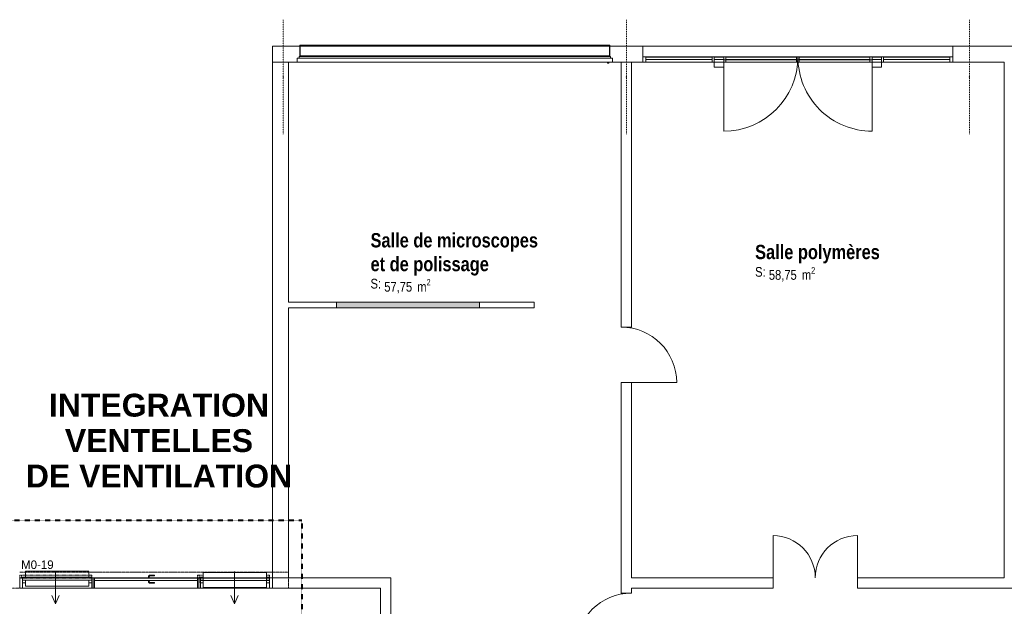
# Model space of a CAD drawing. Header units: millimetres. Extents: x -4899 to 185390, y -66936 to 47814.
# Tile 22 of 37: x 36380 to 53600, y -9799 to 462. Entities that reach past the tile are written whole.
import ezdxf

# ---------------------------------------------------------------- set-up
doc = ezdxf.new("R2010")
doc.units = ezdxf.units.MM
doc.header["$MEASUREMENT"] = 0
doc.set_wipeout_variables(frame=1)
for name, pattern in [('Points tirets', [6.702778, 3.527778, -1.763889, 0, -1.411111]), ('Tirets', [4.586109, 2.822222, -1.763887]), ('Tirets A', [2.2, 1.1, -1.1]), ('Traits', [5.644444, 2.822222, -2.822222]), ('Wipeout_Contour', [1000, 0, -1000])]:
    doc.linetypes.add(name, pattern=pattern)
for name, color, linetype in [('0._Rdch_1_0', 7, 'Continuous'), ('0._Rdch_1_00-00 nomenclature fenetres amphi 300', 7, 'Continuous'), ('0._Rdch_1_02-01 File _ Axe.Construction', 7, 'Continuous'), ('0._Rdch_1_02-05 Poteau.Construction', 7, 'Continuous'), ('0._Rdch_1_02-06 Poutre.Construction', 7, 'Continuous'), ('0._Rdch_1_06-03 Texte 1000ème 500ème.Texte', 7, 'Continuous'), ('0._Rdch_1_08-01 2D Dessin général.2D', 7, 'Continuous'), ('0._Rdch_1_08-01 contour hachures', 7, 'Continuous'), ('0._Rdch_1_A-AREA-____-OTLN.Modèle IFC', 7, 'Continuous'), ('0._Rdch_1_A-DOOR-____-OTLN.Modèle IFC', 7, 'Continuous'), ('0._Rdch_1_A-GLAZ-____-OTLN.Modèle IFC', 7, 'Continuous'), ('0._Rdch_1_A-GLAZ-CURT-OTLN.Modèle IFC', 7, 'Continuous'), ('0._Rdch_1_A-GLAZ-CWMG-OTLN.Modèle IFC', 7, 'Continuous'), ('0._Rdch_1_A-WALL-____-OTLN.Modèle IFC', 7, 'Continuous'), ('0._Rdch_1_Fenêtres ARCHICAD', 7, 'Continuous'), ('0._Rdch_1_Portes ARCHICAD', 7, 'Continuous'), ('0._Rdch_1_S-COLS-____-OTLN.Modèle IFC', 7, 'Continuous')]:
    doc.layers.add(name, color=color, linetype=linetype)
doc.styles.add('STYLE_GENERE_1', font='ARIALNB.TTF')
doc.styles.add('STYLE_GENERE_2', font='txt')
doc.styles.add('STYLE_GENERE_3', font='arialbd.ttf')
doc.styles.add('STYLE_GENERE_4', font='ARIALN.TTF')

msp = doc.modelspace()

# ---------------------------------------------------------------- wipeouts: each hides what was drawn before it
at = {"color": 254, "linetype": 'Wipeout_Contour', "lineweight": 0, "ltscale": 414708.178128}
msp.add_wipeout([(101003, 15164), (-4899, 15164), (-4899, -66936), (101000, -66936), (101003, -39236)], dxfattribs=at).dxf.layer = '0._Rdch_1_0'

# ---------------------------------------------------------------- next in the draw order: linework, layer by layer
at = {"layer": '0._Rdch_1_02-01 File _ Axe.Construction', "color": 7, "linetype": 'Points tirets', "lineweight": 5}
msp.add_line((52990, -1538), (52990, -538), dxfattribs=at)
msp.add_point((52990, -538), dxfattribs=at)
msp.add_point((52990, -538), dxfattribs=at)
at = {"layer": '0._Rdch_1_02-06 Poutre.Construction', "color": 7, "linetype": 'Tirets A', "lineweight": 9}
msp.add_line((37590, -9184), (36481, -9184), dxfattribs=at)
msp.add_line((37590, -9184), (36481, -9184), dxfattribs=at)
msp.add_line((37590, -9184), (36481, -9184), dxfattribs=at)
msp.add_line((37590, -9184), (36481, -9184), dxfattribs=at)
at = {"layer": '0._Rdch_1_08-01 2D Dessin général.2D', "color": 7, "linetype": 'Continuous', "lineweight": 9}
for p, q in [((48692, -190), (48692, -1488)), ((51288, -190), (51289, -1488))]:
    msp.add_line(p, q, dxfattribs=at)
at = {"layer": '0._Rdch_1_08-01 2D Dessin général.2D', "color": 7, "linetype": 'Continuous', "lineweight": 18}
for p, q in [((37009, -9757), (36945, -9609)), ((37009, -9757), (37072, -9609)), ((40139, -9757), (40075, -9609)), ((40139, -9757), (40202, -9609))]:
    msp.add_line(p, q, dxfattribs=at)
at = {"layer": '0._Rdch_1_08-01 2D Dessin général.2D', "color": 7, "linetype": 'Continuous', "lineweight": 9}
for centre, start, end in [((48692, -190), 270, 0), ((51288, -190), 180.022, 270.022)]:
    msp.add_arc(centre, 1298, start, end, dxfattribs=at)
at = {"layer": '0._Rdch_1_A-DOOR-____-OTLN.Modèle IFC', "color": 7, "linetype": 'Continuous', "lineweight": 18}
for p, q in [((48692, -190), (51288, -190)), ((48692, -240), (48692, -190)), ((48692, -240), (51288, -240)), ((51288, -240), (51288, -190)), ((38634, -9272), (38652, -9254)), ((38634, -9300), (38634, -9272)), ((38657, -9266), (38646, -9277)), ((38646, -9277), (38646, -9300)), ((38652, -9254), (38692, -9254)), ((38699, -9266), (38657, -9266)), ((38692, -9254), (38740, -9254)), ((38740, -9266), (38699, -9266)), ((38740, -9254), (38740, -9258)), ((38740, -9258), (38740, -9262)), ((38740, -9262), (38740, -9266)), ((38634, -9377), (38634, -9350)), ((38653, -9396), (38634, -9377)), ((38646, -9372), (38646, -9350)), ((38657, -9384), (38646, -9372)), ((38692, -9396), (38653, -9396)), ((38699, -9384), (38657, -9384)), ((38740, -9396), (38692, -9396)), ((38740, -9384), (38699, -9384)), ((38740, -9384), (38740, -9388)), ((38740, -9388), (38740, -9392)), ((38740, -9392), (38740, -9396))]:
    msp.add_line(p, q, dxfattribs=at)
at = {"layer": '0._Rdch_1_A-GLAZ-CURT-OTLN.Modèle IFC', "color": 7, "linetype": 'Continuous', "lineweight": 18}
for p, q in [((48490, -235), (48490, -195)), ((48490, -235), (48490, -195)), ((48528, -195), (48692, -195)), ((48528, -235), (48528, -195)), ((48528, -235), (48692, -235)), ((48692, -235), (48692, -195)), ((48730, -195), (49965, -195)), ((48730, -235), (48730, -195)), ((48730, -235), (49965, -235)), ((49965, -235), (49965, -195)), ((50015, -195), (51250, -195)), ((50015, -235), (50015, -195)), ((50015, -235), (51250, -235)), ((51250, -235), (51250, -195)), ((51288, -195), (51452, -195)), ((51288, -235), (51288, -195)), ((51288, -235), (51452, -235)), ((51452, -235), (51452, -195)), ((51490, -195), (51490, -235)), ((51490, -235), (51490, -195))]:
    msp.add_line(p, q, dxfattribs=at)
at = {"layer": '0._Rdch_1_A-GLAZ-CWMG-OTLN.Modèle IFC', "color": 7, "linetype": 'Continuous', "lineweight": 18}
for p, q in [((48490, -280), (48490, -190)), ((48490, -190), (48528, -190)), ((48490, -280), (48490, -190)), ((48490, -190), (48528, -190)), ((48490, -280), (48490, -190)), ((48490, -190), (48528, -190)), ((48490, -190), (48490, -280)), ((48528, -280), (48490, -280)), ((48528, -280), (48490, -280)), ((48528, -280), (48490, -280)), ((48528, -190), (48528, -280)), ((48528, -280), (48528, -190)), ((48528, -190), (48528, -280)), ((48528, -190), (48528, -280)), ((48692, -280), (48692, -190)), ((48692, -190), (48730, -190)), ((48730, -280), (48692, -280)), ((48730, -190), (48730, -280)), ((48730, -190), (49990, -190)), ((48730, -190), (48730, -280)), ((48730, -280), (49990, -280)), ((49965, -280), (49965, -190)), ((49965, -190), (50015, -190)), ((50015, -280), (49965, -280)), ((49990, -190), (49990, -280)), ((49990, -190), (49990, -280)), ((49990, -190), (51250, -190)), ((49990, -280), (51250, -280)), ((50015, -190), (50015, -280)), ((51250, -280), (51250, -190)), ((51250, -190), (51288, -190)), ((51250, -190), (51250, -280)), ((51288, -280), (51250, -280)), ((51288, -190), (51288, -280)), ((51452, -280), (51452, -190)), ((51452, -190), (51490, -190)), ((51452, -280), (51452, -190)), ((51452, -280), (51452, -190)), ((51452, -190), (51490, -190)), ((51452, -280), (51452, -190)), ((51452, -190), (51490, -190)), ((51490, -280), (51452, -280)), ((51490, -280), (51452, -280)), ((51490, -280), (51452, -280)), ((51490, -190), (51490, -280)), ((51490, -190), (51490, -280)), ((51490, -190), (51490, -280)), ((51490, -190), (51490, -280))]:
    msp.add_line(p, q, dxfattribs=at)
at = {"layer": '0._Rdch_1_S-COLS-____-OTLN.Modèle IFC', "color": 7, "linetype": 'Continuous', "lineweight": 13, "flags": 128}
for points in [[(48528, -190), (48528, -370), (48692, -370), (48692, -190)], [(51288, -190), (51288, -370), (51451, -370), (51451, -190)]]:
    msp.add_lwpolyline(points, close=True, dxfattribs=at)

# ---------------------------------------------------------------- next in the draw order: texts
at = {"layer": '0._Rdch_1_A-AREA-____-OTLN.Modèle IFC', "color": 7, "linetype": 'Continuous', "lineweight": 9, "attachment_point": 1}
for s, insert, char_height, style in [('\\A1;\\pt0;Salle de microscopes', (42516, -3271), 250, 'STYLE_GENERE_1'), ('\\A1;\\pt0;Salle polymères', (49242, -3476), 250, 'STYLE_GENERE_1'), ('\\A1;\\pt0;et de polissage', (42516, -3687), 250, 'STYLE_GENERE_1'), ('\\A1;\\pt0;S: ', (49242, -3864), 170, 'STYLE_GENERE_4'), ('\\A1;\\pt0,100;58,75{\\H0.66x;\\S^  ;} m{\\H0.66x;\\S2^  ;}', (49482, -3867), 170, 'STYLE_GENERE_4'), ('\\A1;\\pt0;S: ', (42516, -4070), 170, 'STYLE_GENERE_4'), ('\\A1;\\pt0,100;57,75{\\H0.66x;\\S^  ;} m{\\H0.66x;\\S2^  ;}', (42756, -4075), 170, 'STYLE_GENERE_4')]:
    msp.add_mtext(s, dxfattribs=dict(at, insert=insert, char_height=char_height, style=style))

# ---------------------------------------------------------------- next in the draw order: wipeouts: each hides what was drawn before it
at = {"color": 254, "linetype": 'Wipeout_Contour', "lineweight": 0, "ltscale": 150533.71441}
msp.add_wipeout([(36431, -9289), (36431, -9389), (36481, -9389), (36481, -9289)], dxfattribs=at).dxf.layer = '0._Rdch_1_02-05 Poteau.Construction'
at = {"color": 254, "linetype": 'Wipeout_Contour', "lineweight": 0, "ltscale": 155028.457823}
msp.add_wipeout([(37590, -9289), (37590, -9389), (37640, -9389), (37640, -9289)], dxfattribs=at).dxf.layer = '0._Rdch_1_02-05 Poteau.Construction'
at = {"color": 254, "linetype": 'Wipeout_Contour', "lineweight": 0, "ltscale": 162603.645644}
msp.add_wipeout([(39539, -9289), (39539, -9389), (39589, -9389), (39589, -9289)], dxfattribs=at).dxf.layer = '0._Rdch_1_02-05 Poteau.Construction'
at = {"color": 254, "linetype": 'Wipeout_Contour', "lineweight": 0, "ltscale": 122682.41503}
msp.add_wipeout([(41080, -280), (40800, 0), (40800, -280)], dxfattribs=at).dxf.layer = '0._Rdch_1_A-WALL-____-OTLN.Modèle IFC'
at = {"color": 254, "linetype": 'Wipeout_Contour', "lineweight": 0, "ltscale": 180511.971908}
msp.add_wipeout([(44420, -4480), (44420, -4580), (45380, -4580), (45380, -4480)], dxfattribs=at).dxf.layer = '0._Rdch_1_A-WALL-____-OTLN.Modèle IFC'
at = {"color": 254, "linetype": 'Wipeout_Contour', "lineweight": 0, "ltscale": 190622.294654}
msp.add_wipeout([(47080, -9567), (47080, -5885), (46900, -5885), (46900, -9567)], dxfattribs=at).dxf.layer = '0._Rdch_1_A-WALL-____-OTLN.Modèle IFC'
at = {"color": 254, "linetype": 'Wipeout_Contour', "lineweight": 0, "ltscale": 131502.35981}
msp.add_wipeout([(42690, -9480), (42870, -9480), (42870, -9300)], dxfattribs=at).dxf.layer = '0._Rdch_1_A-WALL-____-OTLN.Modèle IFC'
at = {"color": 254, "linetype": 'Wipeout_Contour', "lineweight": 0, "ltscale": 220494.499886}
msp.add_wipeout([(57600, -9300), (51030, -9300), (51030, -9480), (57600, -9480)], dxfattribs=at).dxf.layer = '0._Rdch_1_A-WALL-____-OTLN.Modèle IFC'

# ---------------------------------------------------------------- next in the draw order: linework, layer by layer
at = {"layer": '0._Rdch_1_02-05 Poteau.Construction', "color": 7, "linetype": 'Continuous', "lineweight": 9, "flags": 128}
for points in [[(36431, -9289), (36431, -9389), (36481, -9389), (36481, -9289)], [(37590, -9289), (37590, -9389), (37640, -9389), (37640, -9289)], [(39539, -9289), (39539, -9389), (39589, -9389), (39589, -9289)]]:
    msp.add_lwpolyline(points, close=True, dxfattribs=at)
at = {"layer": '0._Rdch_1_02-05 Poteau.Construction', "color": 7, "linetype": 'Continuous', "lineweight": 13, "flags": 128}
for points in [[(36431, -9289), (36431, -9389), (36481, -9389), (36481, -9289)], [(37590, -9289), (37590, -9389), (37640, -9389), (37640, -9289)], [(39539, -9289), (39539, -9389), (39589, -9389), (39589, -9289)]]:
    msp.add_lwpolyline(points, close=True, dxfattribs=at)
at = {"layer": '0._Rdch_1_02-06 Poutre.Construction', "color": 7, "linetype": 'Tirets A', "lineweight": 9}
for p, q in [((36481, -9184), (36481, -9444)), ((36481, -9184), (36481, -9444)), ((36481, -9184), (36481, -9444)), ((36481, -9184), (36481, -9444)), ((37590, -9184), (37590, -9444)), ((37590, -9184), (37590, -9444)), ((37590, -9184), (37590, -9444)), ((37590, -9184), (37590, -9444)), ((37590, -9444), (36481, -9444)), ((37590, -9444), (36481, -9444)), ((37590, -9444), (36481, -9444)), ((37590, -9444), (36481, -9444))]:
    msp.add_line(p, q, dxfattribs=at)
at = {"layer": '0._Rdch_1_A-WALL-____-OTLN.Modèle IFC', "color": 7, "linetype": 'Continuous', "lineweight": 20}
for p, q in [((44420, -4580), (44420, -4480)), ((47080, -5885), (46900, -5885)), ((51030, -9480), (51030, -9300)), ((47080, -9567), (46900, -9567))]:
    msp.add_line(p, q, dxfattribs=at)
at = {"layer": '0._Rdch_1_A-WALL-____-OTLN.Modèle IFC', "color": 7, "linetype": 'Continuous', "lineweight": 20, "flags": 128}
for points in [[(45380, -4480), (44420, -4480)], [(44420, -4580), (45380, -4580)], [(45380, -4580), (45380, -4480)], [(46900, -5885), (46900, -9567)], [(47080, -9300), (47080, -5885)], [(53600, -9300), (51030, -9300)], [(47080, -9567), (47080, -9480)], [(51030, -9480), (57700, -9480)]]:
    msp.add_lwpolyline(points, dxfattribs=at)
at = {"layer": '0._Rdch_1_Fenêtres ARCHICAD', "color": 255, "linetype": 'Continuous', "lineweight": 0}
msp.add_line((44420, -4580), (44420, -4480), dxfattribs=at)
at = {"layer": '0._Rdch_1_Portes ARCHICAD', "color": 7, "linetype": 'Continuous', "lineweight": 5}
for p, q in [((46900, -5885), (47870, -5885)), ((51030, -9300), (51030, -8563))]:
    msp.add_line(p, q, dxfattribs=at)
for centre, radius in [((51030, -9300), 738), ((47080, -10537), 970)]:
    msp.add_arc(centre, radius, 90, 180, dxfattribs=at)

# ---------------------------------------------------------------- next in the draw order: wipeouts: each hides what was drawn before it
at = {"color": 254, "linetype": 'Wipeout_Contour', "lineweight": 0, "ltscale": 122960.450838}
msp.add_wipeout([(40800, 0), (41080, -280), (41080, 0)], dxfattribs=at).dxf.layer = '0._Rdch_1_A-WALL-____-OTLN.Modèle IFC'

# ---------------------------------------------------------------- next in the draw order: linework, layer by layer
at = {"layer": '0._Rdch_1_A-WALL-____-OTLN.Modèle IFC', "color": 7, "linetype": 'Continuous', "lineweight": 20, "flags": 128}
msp.add_lwpolyline([(40800, 0), (40800, -280)], dxfattribs=at)

# ---------------------------------------------------------------- next in the draw order: wipeouts: each hides what was drawn before it
at = {"color": 254, "linetype": 'Wipeout_Contour', "lineweight": 0, "ltscale": 176721.783799}
msp.add_wipeout([(41080, -280), (47280, -280), (47280, 0), (41080, 0)], dxfattribs=at).dxf.layer = '0._Rdch_1_A-WALL-____-OTLN.Modèle IFC'
at = {"color": 254, "linetype": 'Wipeout_Contour', "lineweight": 0, "ltscale": 216360.488502}
msp.add_wipeout([(53780, -9300), (53780, -280), (53600, -280), (53600, -9300)], dxfattribs=at).dxf.layer = '0._Rdch_1_A-WALL-____-OTLN.Modèle IFC'
at = {"color": 254, "linetype": 'Wipeout_Contour', "lineweight": 0, "ltscale": 196888.46513}
msp.add_wipeout([(47080, -9480), (49555, -9480), (49555, -9300), (47080, -9300)], dxfattribs=at).dxf.layer = '0._Rdch_1_A-WALL-____-OTLN.Modèle IFC'

# ---------------------------------------------------------------- next in the draw order: linework, layer by layer
at = {"layer": '0._Rdch_1_A-GLAZ-____-OTLN.Modèle IFC', "color": 7, "linetype": 'Continuous', "lineweight": 18}
for p, q in [((41280, 14), (41280, 15)), ((41285, 15), (41280, 15)), ((41280, 11), (41280, 14)), ((41285, 14), (41280, 14)), ((41280, -170), (41280, 11)), ((41285, 15), (41285, 14)), ((46695, 15), (41285, 15)), ((41285, 14), (41285, 11)), ((41285, 11), (41285, -170)), ((46695, 14), (46695, 15)), ((46700, 15), (46695, 15)), ((46695, 11), (46695, 14)), ((46700, 14), (46695, 14)), ((46695, -170), (46695, 11)), ((46700, 15), (46700, 14)), ((46700, 14), (46700, 11)), ((46700, 11), (46700, -170)), ((41280, -180), (41280, -170)), ((46700, -170), (41280, -170)), ((46700, -170), (46700, -180)), ((41230, -280), (41230, -210)), ((41230, -210), (46750, -210)), ((46750, -280), (41230, -280)), ((41270, -210), (41270, -180)), ((41270, -180), (46710, -180)), ((46660, -280), (46660, -298)), ((46660, -298), (46662, -300)), ((46662, -300), (46679, -300)), ((46670, -295), (46670, -280)), ((46679, -295), (46670, -295)), ((46679, -295), (46683, -295)), ((46683, -300), (46679, -300)), ((46683, -295), (46685, -295)), ((46683, -300), (46683, -295)), ((46685, -300), (46683, -300)), ((46685, -295), (46685, -300)), ((46710, -180), (46710, -210)), ((46750, -210), (46750, -280))]:
    msp.add_line(p, q, dxfattribs=at)
at = {"layer": '0._Rdch_1_A-GLAZ-CURT-OTLN.Modèle IFC', "color": 7, "linetype": 'Continuous', "lineweight": 18}
for p, q in [((48490, -195), (47330, -195)), ((47330, -195), (47330, -235)), ((47330, -195), (48490, -195)), ((47330, -235), (47330, -195)), ((47330, -235), (48490, -235)), ((47330, -235), (48490, -235))]:
    msp.add_line(p, q, dxfattribs=at)
at = {"layer": '0._Rdch_1_A-GLAZ-CWMG-OTLN.Modèle IFC', "color": 7, "linetype": 'Continuous', "lineweight": 18}
for p, q in [((47280, -280), (47280, -190)), ((48528, -190), (47280, -190)), ((47330, -190), (47280, -190)), ((47280, -190), (47280, -280)), ((47330, -190), (47280, -190)), ((47280, -190), (47280, -280)), ((47330, -190), (47280, -190)), ((47280, -190), (47280, -280)), ((48528, -280), (47280, -280)), ((47280, -280), (47330, -280)), ((47280, -280), (47330, -280)), ((47280, -280), (47330, -280)), ((47330, -280), (47330, -190)), ((47330, -280), (47330, -190)), ((47330, -280), (47330, -190)), ((47330, -190), (47330, -280)), ((47330, -190), (48490, -190)), ((47330, -280), (48490, -280))]:
    msp.add_line(p, q, dxfattribs=at)
at = {"layer": '0._Rdch_1_A-WALL-____-OTLN.Modèle IFC', "color": 7, "linetype": 'Continuous', "lineweight": 20}
msp.add_line((49555, -9480), (49555, -9300), dxfattribs=at)
at = {"layer": '0._Rdch_1_A-WALL-____-OTLN.Modèle IFC', "color": 7, "linetype": 'Continuous', "lineweight": 20, "flags": 128}
for points in [[(47280, 0), (40800, 0)], [(47280, -280), (47280, 0)], [(41080, -280), (46900, -280)], [(47080, -280), (47280, -280)], [(53600, -280), (53600, -9300)], [(49555, -9300), (47080, -9300)], [(47080, -9480), (49555, -9480)]]:
    msp.add_lwpolyline(points, dxfattribs=at)
at = {"layer": '0._Rdch_1_Portes ARCHICAD', "color": 7, "linetype": 'Continuous', "lineweight": 5}
msp.add_line((49555, -9300), (49555, -8563), dxfattribs=at)
msp.add_arc((49555, -9300), 738, 0, 90, dxfattribs=at)

# ---------------------------------------------------------------- next in the draw order: wipeouts: each hides what was drawn before it
at = {"color": 254, "linetype": 'Wipeout_Contour', "lineweight": 0, "ltscale": 235531.346825}
msp.add_wipeout([(52700, -280), (65065, -280), (65065, 0), (52700, 0)], dxfattribs=at).dxf.layer = '0._Rdch_1_A-WALL-____-OTLN.Modèle IFC'
at = {"color": 254, "linetype": 'Wipeout_Contour', "lineweight": 0, "ltscale": 165847.994711}
msp.add_wipeout([(40800, -280), (40800, -9300), (41080, -9300), (41080, -280)], dxfattribs=at).dxf.layer = '0._Rdch_1_A-WALL-____-OTLN.Modèle IFC'
at = {"color": 254, "linetype": 'Wipeout_Contour', "lineweight": 0, "ltscale": 188474.370341}
msp.add_wipeout([(47080, -4915), (47080, -280), (46900, -280), (46900, -4915)], dxfattribs=at).dxf.layer = '0._Rdch_1_A-WALL-____-OTLN.Modèle IFC'

# ---------------------------------------------------------------- next in the draw order: linework, layer by layer
at = {"layer": '0._Rdch_1_02-01 File _ Axe.Construction', "color": 7, "linetype": 'Points tirets', "lineweight": 5}
for p, q in [((40990, -538), (40990, 462)), ((46990, -538), (46990, 462)), ((52990, -538), (52990, 462)), ((40990, -1538), (40990, -538)), ((46990, -1538), (46990, -538))]:
    msp.add_line(p, q, dxfattribs=at)
for p in [(40990, -538), (40990, -538), (46990, -538), (46990, -538)]:
    msp.add_point(p, dxfattribs=at)
at = {"layer": '0._Rdch_1_08-01 contour hachures', "color": 7, "linetype": 'Traits', "lineweight": 40, "flags": 128}
msp.add_lwpolyline([(35880, -8291), (41315, -8291)], dxfattribs=at)
at = {"layer": '0._Rdch_1_A-GLAZ-CURT-OTLN.Modèle IFC', "color": 7, "linetype": 'Continuous', "lineweight": 18}
for p, q in [((52650, -195), (51490, -195)), ((51490, -195), (52650, -195)), ((51490, -235), (52650, -235)), ((51490, -235), (52650, -235)), ((52650, -235), (52650, -195)), ((52650, -235), (52650, -195))]:
    msp.add_line(p, q, dxfattribs=at)
at = {"layer": '0._Rdch_1_A-GLAZ-CWMG-OTLN.Modèle IFC', "color": 7, "linetype": 'Continuous', "lineweight": 18}
for p, q in [((52700, -190), (51452, -190)), ((52700, -280), (51452, -280)), ((51490, -190), (52650, -190)), ((51490, -280), (52650, -280)), ((52650, -280), (52650, -190)), ((52650, -190), (52700, -190)), ((52650, -280), (52650, -190)), ((52650, -190), (52700, -190)), ((52650, -280), (52650, -190)), ((52650, -190), (52700, -190)), ((52650, -190), (52650, -280)), ((52700, -280), (52650, -280)), ((52700, -280), (52650, -280)), ((52700, -280), (52650, -280)), ((52700, -190), (52700, -280)), ((52700, -280), (52700, -190)), ((52700, -190), (52700, -280)), ((52700, -190), (52700, -280))]:
    msp.add_line(p, q, dxfattribs=at)
at = {"layer": '0._Rdch_1_A-WALL-____-OTLN.Modèle IFC', "color": 7, "linetype": 'Continuous', "lineweight": 18}
for p, q in [((40800, 0), (63138, 0)), ((40800, 0), (40800, -280)), ((41080, -280), (40800, -280)), ((46900, -280), (41080, -280)), ((47080, -280), (46900, -280)), ((53600, -280), (47080, -280))]:
    msp.add_line(p, q, dxfattribs=at)
at = {"layer": '0._Rdch_1_A-WALL-____-OTLN.Modèle IFC', "color": 7, "linetype": 'Continuous', "lineweight": 20}
msp.add_line((47080, -4915), (46900, -4915), dxfattribs=at)
at = {"layer": '0._Rdch_1_A-WALL-____-OTLN.Modèle IFC', "color": 7, "linetype": 'Continuous', "lineweight": 20, "flags": 128}
for points in [[(65065, 0), (52700, 0)], [(52700, 0), (52700, -280)], [(40800, -280), (40800, -9300)], [(41080, -4480), (41080, -280)], [(46900, -280), (46900, -4915)], [(47080, -4915), (47080, -280)], [(52700, -280), (53600, -280)], [(41080, -9300), (41080, -4580)], [(40800, -9300), (41080, -9300)]]:
    msp.add_lwpolyline(points, dxfattribs=at)
at = {"layer": '0._Rdch_1_A-WALL-____-OTLN.Modèle IFC', "color": 7, "linetype": 'Tirets', "lineweight": 9, "flags": 128}
msp.add_lwpolyline([(40800, -9200), (36380, -9200)], dxfattribs=at)
at = {"layer": '0._Rdch_1_Portes ARCHICAD', "color": 7, "linetype": 'Continuous', "lineweight": 5}
msp.add_arc((46900, -5885), 970, 0, 90, dxfattribs=at)

# ---------------------------------------------------------------- next in the draw order: texts
at = {"layer": '0._Rdch_1_06-03 Texte 1000ème 500ème.Texte', "color": 7, "linetype": 'Continuous', "lineweight": 9, "insert": (38816, -6903), "char_height": 400, "attachment_point": 5, "line_spacing_factor": 0.929324, "style": 'STYLE_GENERE_3'}
msp.add_mtext('\\A1;INTEGRATION \\PVENTELLES\\PDE VENTILATION', dxfattribs=at)

# ---------------------------------------------------------------- next in the draw order: wipeouts: each hides what was drawn before it
at = {"color": 254, "linetype": 'Wipeout_Contour', "lineweight": 0, "ltscale": 166986.250885}
msp.add_wipeout([(41080, -4480), (41080, -4580), (41920, -4580), (41920, -4480)], dxfattribs=at).dxf.layer = '0._Rdch_1_A-WALL-____-OTLN.Modèle IFC'
at = {"color": 254, "linetype": 'Wipeout_Contour', "lineweight": 0, "ltscale": 171154.577506}
msp.add_wipeout([(42690, -9300), (40800, -9300), (40800, -9480), (42690, -9480)], dxfattribs=at).dxf.layer = '0._Rdch_1_A-WALL-____-OTLN.Modèle IFC'

# ---------------------------------------------------------------- next in the draw order: hatches: boundary and pattern name
at = {"layer": '0._Rdch_1_Fenêtres ARCHICAD', "linetype": 'Continuous', "lineweight": 0, "true_color": 0xffffff}
msp.add_hatch(color=7, dxfattribs=at).paths.add_polyline_path([(41920, -4580), (44420, -4580), (44420, -4480), (41920, -4480)])

# ---------------------------------------------------------------- next in the draw order: linework, layer by layer
at = {"layer": '0._Rdch_1_08-01 2D Dessin général.2D', "color": 7, "linetype": 'Continuous', "lineweight": 9, "flags": 128}
for points in [[(41920, -4480), (44420, -4480)], [(41920, -4580), (44420, -4580)]]:
    msp.add_lwpolyline(points, dxfattribs=at)
at = {"layer": '0._Rdch_1_08-01 contour hachures', "color": 7, "linetype": 'Traits', "lineweight": 40, "flags": 128}
msp.add_lwpolyline([(41315, -8291), (41315, -9984)], dxfattribs=at)
at = {"layer": '0._Rdch_1_A-WALL-____-OTLN.Modèle IFC', "color": 7, "linetype": 'Continuous', "lineweight": 20}
msp.add_line((41920, -4580), (41920, -4480), dxfattribs=at)
at = {"layer": '0._Rdch_1_A-WALL-____-OTLN.Modèle IFC', "color": 7, "linetype": 'Continuous', "lineweight": 5}
for p, q in [((44420, -4480), (41920, -4480)), ((41920, -4580), (44420, -4580))]:
    msp.add_line(p, q, dxfattribs=at)
at = {"layer": '0._Rdch_1_A-WALL-____-OTLN.Modèle IFC', "color": 7, "linetype": 'Continuous', "lineweight": 20, "flags": 128}
for points in [[(41920, -4480), (41080, -4480)], [(41080, -4580), (41920, -4580)], [(40800, -9480), (40800, -9300)]]:
    msp.add_lwpolyline(points, dxfattribs=at)
at = {"layer": '0._Rdch_1_A-WALL-____-OTLN.Modèle IFC', "color": 7, "linetype": 'Tirets', "lineweight": 9, "flags": 128}
for points in [[(40800, -9480), (40800, -9200)], [(41080, -9480), (41080, -9200)], [(36380, -9480), (40800, -9480)]]:
    msp.add_lwpolyline(points, dxfattribs=at)
at = {"layer": '0._Rdch_1_Fenêtres ARCHICAD', "color": 255, "linetype": 'Continuous', "lineweight": 0}
for p, q in [((41920, -4480), (44420, -4480)), ((41920, -4580), (41920, -4480)), ((41920, -4580), (44420, -4580))]:
    msp.add_line(p, q, dxfattribs=at)

# ---------------------------------------------------------------- next in the draw order: wipeouts: each hides what was drawn before it
at = {"color": 254, "linetype": 'Wipeout_Contour', "lineweight": 0, "ltscale": 131288.717363}
msp.add_wipeout([(42690, -9300), (42690, -9480), (42870, -9300)], dxfattribs=at).dxf.layer = '0._Rdch_1_A-WALL-____-OTLN.Modèle IFC'

# ---------------------------------------------------------------- next in the draw order: linework, layer by layer
at = {"layer": '0._Rdch_1_A-WALL-____-OTLN.Modèle IFC', "color": 7, "linetype": 'Continuous', "lineweight": 20, "flags": 128}
for points in [[(42870, -9300), (40800, -9300)], [(42870, -9300), (42870, -9480)], [(40800, -9480), (42690, -9480)]]:
    msp.add_lwpolyline(points, dxfattribs=at)

# ---------------------------------------------------------------- next in the draw order: wipeouts: each hides what was drawn before it
at = {"color": 254, "linetype": 'Wipeout_Contour', "lineweight": 0, "ltscale": 152757.286693}
msp.add_wipeout([(37590, -9444), (37590, -9184), (36481, -9184), (36481, -9444)], dxfattribs=at).dxf.layer = '0._Rdch_1_02-06 Poutre.Construction'

# ---------------------------------------------------------------- next in the draw order: linework, layer by layer
at = {"layer": '0._Rdch_1_02-06 Poutre.Construction', "color": 7, "linetype": 'Continuous', "lineweight": 9}
for p, q in [((37590, -9184), (36481, -9184)), ((36481, -9184), (36481, -9444)), ((37590, -9184), (37590, -9444)), ((37590, -9444), (36481, -9444))]:
    msp.add_line(p, q, dxfattribs=at)

# ---------------------------------------------------------------- next in the draw order: wipeouts: each hides what was drawn before it
at = {"color": 254, "linetype": 'Wipeout_Contour', "lineweight": 0, "ltscale": 167118.529167}
msp.add_wipeout([(40697, -9289), (40697, -9389), (40747, -9389), (40747, -9289)], dxfattribs=at).dxf.layer = '0._Rdch_1_02-05 Poteau.Construction'
at = {"color": 254, "linetype": 'Wipeout_Contour', "lineweight": 0, "ltscale": 175831.248464}
msp.add_wipeout([(42870, -10700), (42870, -9480), (42690, -9480), (42690, -10700)], dxfattribs=at).dxf.layer = '0._Rdch_1_A-WALL-____-OTLN.Modèle IFC'

# ---------------------------------------------------------------- next in the draw order: linework, layer by layer
at = {"layer": '0._Rdch_1_02-05 Poteau.Construction', "color": 7, "linetype": 'Continuous', "lineweight": 9, "flags": 128}
msp.add_lwpolyline([(40697, -9289), (40697, -9389), (40747, -9389), (40747, -9289)], close=True, dxfattribs=at)
at = {"layer": '0._Rdch_1_02-05 Poteau.Construction', "color": 7, "linetype": 'Continuous', "lineweight": 13, "flags": 128}
msp.add_lwpolyline([(40697, -9289), (40697, -9389), (40747, -9389), (40747, -9289)], close=True, dxfattribs=at)
at = {"layer": '0._Rdch_1_02-06 Poutre.Construction', "color": 7, "linetype": 'Tirets A', "lineweight": 9}
msp.add_line((40697, -9469), (39589, -9469), dxfattribs=at)
msp.add_line((40697, -9469), (39589, -9469), dxfattribs=at)
msp.add_line((40697, -9469), (39589, -9469), dxfattribs=at)
msp.add_line((40697, -9469), (39589, -9469), dxfattribs=at)
at = {"layer": '0._Rdch_1_A-WALL-____-OTLN.Modèle IFC', "color": 7, "linetype": 'Continuous', "lineweight": 20, "flags": 128}
for points in [[(42690, -9480), (42690, -10800)], [(42870, -10700), (42870, -9480)]]:
    msp.add_lwpolyline(points, dxfattribs=at)

# ---------------------------------------------------------------- next in the draw order: wipeouts: each hides what was drawn before it
at = {"color": 254, "linetype": 'Wipeout_Contour', "lineweight": 0, "ltscale": 152757.286693}
msp.add_wipeout([(37590, -9444), (37590, -9184), (36481, -9184), (36481, -9444)], dxfattribs=at).dxf.layer = '0._Rdch_1_02-06 Poutre.Construction'

# ---------------------------------------------------------------- next in the draw order: linework, layer by layer
at = {"layer": '0._Rdch_1_02-06 Poutre.Construction', "color": 7, "linetype": 'Continuous', "lineweight": 9}
for p, q in [((37590, -9184), (36481, -9184)), ((36481, -9184), (36481, -9444)), ((37590, -9184), (37590, -9444)), ((37590, -9444), (36481, -9444))]:
    msp.add_line(p, q, dxfattribs=at)

# ---------------------------------------------------------------- next in the draw order: wipeouts: each hides what was drawn before it
at = {"color": 254, "linetype": 'Wipeout_Contour', "lineweight": 0, "ltscale": 164838.443477}
msp.add_wipeout([(40747, -9339), (40747, -9289), (39539, -9289), (39539, -9339)], dxfattribs=at).dxf.layer = '0._Rdch_1_02-06 Poutre.Construction'

# ---------------------------------------------------------------- next in the draw order: linework, layer by layer
at = {"layer": '0._Rdch_1_02-06 Poutre.Construction', "color": 7, "linetype": 'Tirets A', "lineweight": 9}
for p, q in [((40749, -9254), (39490, -9254)), ((39490, -9254), (39490, -9304)), ((40749, -9254), (39519, -9254)), ((39519, -9254), (39519, -9304)), ((40697, -9209), (39589, -9209)), ((39589, -9209), (39589, -9469)), ((40697, -9209), (39589, -9209)), ((39589, -9209), (39589, -9469)), ((40697, -9209), (39589, -9209)), ((39589, -9209), (39589, -9469)), ((40697, -9209), (39589, -9209)), ((39589, -9209), (39589, -9469)), ((40697, -9209), (40697, -9469)), ((40697, -9209), (40697, -9469)), ((40697, -9209), (40697, -9469)), ((40697, -9209), (40697, -9469)), ((40749, -9254), (40749, -9304)), ((40749, -9254), (40749, -9304)), ((40749, -9304), (39490, -9304)), ((40749, -9304), (39519, -9304))]:
    msp.add_line(p, q, dxfattribs=at)
at = {"layer": '0._Rdch_1_02-06 Poutre.Construction', "color": 7, "linetype": 'Continuous', "lineweight": 9}
for p, q in [((40747, -9289), (39539, -9289)), ((39539, -9289), (39539, -9339)), ((40747, -9289), (40747, -9339)), ((40747, -9339), (39539, -9339))]:
    msp.add_line(p, q, dxfattribs=at)
at = {"layer": '0._Rdch_1_A-DOOR-____-OTLN.Modèle IFC', "color": 7, "linetype": 'Continuous', "lineweight": 18}
msp.add_line((39490, -9300), (39490, -9350), dxfattribs=at)
at = {"layer": '0._Rdch_1_A-GLAZ-CURT-OTLN.Modèle IFC', "color": 7, "linetype": 'Continuous', "lineweight": 18}
msp.add_line((39490, -9345), (39490, -9305), dxfattribs=at)
at = {"layer": '0._Rdch_1_A-GLAZ-CWMG-OTLN.Modèle IFC', "color": 7, "linetype": 'Continuous', "lineweight": 18}
for p, q in [((39490, -9480), (39490, -9300)), ((39490, -9480), (39490, -9300)), ((39490, -9350), (39490, -9300)), ((40800, -9480), (40800, -9300)), ((40800, -9480), (40800, -9300))]:
    msp.add_line(p, q, dxfattribs=at)

# ---------------------------------------------------------------- next in the draw order: wipeouts: each hides what was drawn before it
at = {"color": 254, "linetype": 'Wipeout_Contour', "lineweight": 0, "ltscale": 152757.286693}
msp.add_wipeout([(37590, -9444), (37590, -9184), (36481, -9184), (36481, -9444)], dxfattribs=at).dxf.layer = '0._Rdch_1_02-06 Poutre.Construction'

# ---------------------------------------------------------------- next in the draw order: linework, layer by layer
at = {"layer": '0._Rdch_1_02-06 Poutre.Construction', "color": 7, "linetype": 'Continuous', "lineweight": 9}
for p, q in [((37590, -9184), (36481, -9184)), ((36481, -9184), (36481, -9444)), ((37590, -9184), (37590, -9444)), ((37590, -9444), (36481, -9444))]:
    msp.add_line(p, q, dxfattribs=at)

# ---------------------------------------------------------------- next in the draw order: wipeouts: each hides what was drawn before it
at = {"color": 254, "linetype": 'Wipeout_Contour', "lineweight": 0, "ltscale": 164861.684689}
msp.add_wipeout([(40697, -9469), (40697, -9209), (39589, -9209), (39589, -9469)], dxfattribs=at).dxf.layer = '0._Rdch_1_02-06 Poutre.Construction'

# ---------------------------------------------------------------- next in the draw order: linework, layer by layer
at = {"layer": '0._Rdch_1_02-06 Poutre.Construction', "color": 7, "linetype": 'Continuous', "lineweight": 9}
for p, q in [((40697, -9209), (39589, -9209)), ((39589, -9209), (39589, -9469)), ((40697, -9209), (40697, -9469)), ((40697, -9469), (39589, -9469))]:
    msp.add_line(p, q, dxfattribs=at)

# ---------------------------------------------------------------- next in the draw order: wipeouts: each hides what was drawn before it
at = {"color": 254, "linetype": 'Wipeout_Contour', "lineweight": 0, "ltscale": 152757.286693}
msp.add_wipeout([(37590, -9444), (37590, -9184), (36481, -9184), (36481, -9444)], dxfattribs=at).dxf.layer = '0._Rdch_1_02-06 Poutre.Construction'

# ---------------------------------------------------------------- next in the draw order: linework, layer by layer
at = {"layer": '0._Rdch_1_02-06 Poutre.Construction', "color": 7, "linetype": 'Continuous', "lineweight": 9}
for p, q in [((37590, -9184), (36481, -9184)), ((36481, -9184), (36481, -9444)), ((37590, -9184), (37590, -9444)), ((37590, -9444), (36481, -9444))]:
    msp.add_line(p, q, dxfattribs=at)
at = {"layer": '0._Rdch_1_A-GLAZ-CWMG-OTLN.Modèle IFC', "color": 7, "linetype": 'Continuous', "lineweight": 18}
for p, q in [((36430, -9480), (36380, -9480)), ((36430, -9480), (36380, -9480)), ((36430, -9480), (37640, -9480)), ((37665, -9480), (36430, -9480)), ((37690, -9480), (37640, -9480)), ((37690, -9480), (37640, -9480))]:
    msp.add_line(p, q, dxfattribs=at)

# ---------------------------------------------------------------- next in the draw order: texts
at = {"layer": '0._Rdch_1_00-00 nomenclature fenetres amphi 300', "color": 7, "linetype": 'Continuous', "lineweight": 9, "insert": (36689, -9072), "char_height": 150, "attachment_point": 5, "style": 'STYLE_GENERE_2'}
msp.add_mtext('\\A1;M0-19', dxfattribs=at)

# ---------------------------------------------------------------- next in the draw order: wipeouts: each hides what was drawn before it
at = {"color": 254, "linetype": 'Wipeout_Contour', "lineweight": 0, "ltscale": 164861.684689}
msp.add_wipeout([(40697, -9469), (40697, -9209), (39589, -9209), (39589, -9469)], dxfattribs=at).dxf.layer = '0._Rdch_1_02-06 Poutre.Construction'

# ---------------------------------------------------------------- next in the draw order: linework, layer by layer
at = {"layer": '0._Rdch_1_02-06 Poutre.Construction', "color": 7, "linetype": 'Continuous', "lineweight": 9}
for p, q in [((40697, -9209), (39589, -9209)), ((39589, -9209), (39589, -9469)), ((40697, -9209), (40697, -9469)), ((40697, -9469), (39589, -9469))]:
    msp.add_line(p, q, dxfattribs=at)

# ---------------------------------------------------------------- next in the draw order: wipeouts: each hides what was drawn before it
at = {"color": 254, "linetype": 'Wipeout_Contour', "lineweight": 0, "ltscale": 152756.66487}
msp.add_wipeout([(37640, -9339), (37640, -9289), (36431, -9289), (36431, -9339)], dxfattribs=at).dxf.layer = '0._Rdch_1_02-06 Poutre.Construction'

# ---------------------------------------------------------------- next in the draw order: linework, layer by layer
at = {"layer": '0._Rdch_1_02-06 Poutre.Construction', "color": 7, "linetype": 'Tirets A', "lineweight": 9}
for p, q in [((37642, -9254), (36383, -9254)), ((36383, -9254), (36383, -9304)), ((37642, -9254), (36412, -9254)), ((36412, -9254), (36412, -9304)), ((37642, -9254), (37642, -9304)), ((37642, -9254), (37642, -9304)), ((37642, -9304), (36383, -9304)), ((37642, -9304), (36412, -9304))]:
    msp.add_line(p, q, dxfattribs=at)
at = {"layer": '0._Rdch_1_02-06 Poutre.Construction', "color": 7, "linetype": 'Continuous', "lineweight": 9}
for p, q in [((37640, -9289), (36431, -9289)), ((36431, -9289), (36431, -9339)), ((37640, -9289), (37640, -9339)), ((37640, -9339), (36431, -9339))]:
    msp.add_line(p, q, dxfattribs=at)
at = {"layer": '0._Rdch_1_08-01 2D Dessin général.2D', "color": 7, "linetype": 'Continuous', "lineweight": 18}
msp.add_line((37009, -9189), (37009, -9757), dxfattribs=at)
at = {"layer": '0._Rdch_1_A-DOOR-____-OTLN.Modèle IFC', "color": 7, "linetype": 'Continuous', "lineweight": 18}
for p, q in [((37690, -9300), (39490, -9300)), ((37690, -9350), (37690, -9300)), ((39490, -9350), (37690, -9350))]:
    msp.add_line(p, q, dxfattribs=at)
at = {"layer": '0._Rdch_1_A-GLAZ-CURT-OTLN.Modèle IFC', "color": 7, "linetype": 'Continuous', "lineweight": 18}
for p, q in [((37690, -9305), (37690, -9345)), ((39490, -9305), (37690, -9305)), ((37690, -9345), (39490, -9345))]:
    msp.add_line(p, q, dxfattribs=at)
at = {"layer": '0._Rdch_1_A-GLAZ-CWMG-OTLN.Modèle IFC', "color": 7, "linetype": 'Continuous', "lineweight": 18}
for p, q in [((36380, -9480), (36380, -9300)), ((36380, -9300), (36430, -9300)), ((36380, -9480), (36380, -9300)), ((36380, -9300), (36430, -9300)), ((36430, -9300), (36430, -9480)), ((36430, -9300), (36430, -9480)), ((36430, -9300), (37640, -9300)), ((36430, -9480), (36430, -9300)), ((37665, -9300), (36430, -9300)), ((36430, -9300), (36430, -9480)), ((37640, -9480), (37640, -9300)), ((37640, -9300), (37690, -9300)), ((37640, -9300), (37640, -9480)), ((37640, -9480), (37640, -9300)), ((37640, -9300), (37690, -9300)), ((37665, -9480), (37665, -9300)), ((37665, -9480), (37665, -9300)), ((37690, -9300), (37690, -9480)), ((37690, -9300), (37690, -9480)), ((37690, -9350), (37690, -9300)), ((39490, -9300), (37690, -9300)), ((39490, -9350), (37690, -9350))]:
    msp.add_line(p, q, dxfattribs=at)

# ---------------------------------------------------------------- next in the draw order: wipeouts: each hides what was drawn before it
at = {"color": 254, "linetype": 'Wipeout_Contour', "lineweight": 0, "ltscale": 164861.684689}
msp.add_wipeout([(40697, -9469), (40697, -9209), (39589, -9209), (39589, -9469)], dxfattribs=at).dxf.layer = '0._Rdch_1_02-06 Poutre.Construction'

# ---------------------------------------------------------------- next in the draw order: linework, layer by layer
at = {"layer": '0._Rdch_1_02-06 Poutre.Construction', "color": 7, "linetype": 'Continuous', "lineweight": 9}
for p, q in [((40697, -9209), (39589, -9209)), ((39589, -9209), (39589, -9469)), ((40697, -9209), (40697, -9469)), ((40697, -9469), (39589, -9469))]:
    msp.add_line(p, q, dxfattribs=at)

# ---------------------------------------------------------------- next in the draw order: wipeouts: each hides what was drawn before it
at = {"color": 254, "linetype": 'Wipeout_Contour', "lineweight": 0, "ltscale": 164861.684689}
msp.add_wipeout([(40697, -9469), (40697, -9209), (39589, -9209), (39589, -9469)], dxfattribs=at).dxf.layer = '0._Rdch_1_02-06 Poutre.Construction'

# ---------------------------------------------------------------- next in the draw order: linework, layer by layer
at = {"layer": '0._Rdch_1_02-06 Poutre.Construction', "color": 7, "linetype": 'Continuous', "lineweight": 9}
for p, q in [((40697, -9209), (39589, -9209)), ((39589, -9209), (39589, -9469)), ((40697, -9209), (40697, -9469)), ((40697, -9469), (39589, -9469))]:
    msp.add_line(p, q, dxfattribs=at)
at = {"layer": '0._Rdch_1_08-01 2D Dessin général.2D', "color": 7, "linetype": 'Continuous', "lineweight": 18}
msp.add_line((40139, -9189), (40139, -9757), dxfattribs=at)
at = {"layer": '0._Rdch_1_A-GLAZ-CURT-OTLN.Modèle IFC', "color": 7, "linetype": 'Continuous', "lineweight": 18}
for p, q in [((40750, -9305), (39540, -9305)), ((39540, -9305), (39540, -9345)), ((40750, -9345), (39540, -9345)), ((40750, -9305), (40750, -9345))]:
    msp.add_line(p, q, dxfattribs=at)
at = {"layer": '0._Rdch_1_A-GLAZ-CWMG-OTLN.Modèle IFC', "color": 7, "linetype": 'Continuous', "lineweight": 18}
for p, q in [((39515, -9300), (37665, -9300)), ((39490, -9300), (39540, -9300)), ((39490, -9300), (39540, -9300)), ((39515, -9480), (39515, -9300)), ((39515, -9480), (39515, -9300)), ((40750, -9300), (39515, -9300)), ((39540, -9300), (39540, -9480)), ((39540, -9300), (39540, -9480)), ((39540, -9300), (40750, -9300)), ((39540, -9300), (39540, -9480)), ((40750, -9300), (40750, -9480)), ((40800, -9300), (40750, -9300)), ((40750, -9300), (40750, -9480)), ((40750, -9480), (40750, -9300)), ((40750, -9300), (40750, -9480)), ((40800, -9300), (40750, -9300)), ((39515, -9480), (37665, -9480)), ((39540, -9480), (39490, -9480)), ((39540, -9480), (39490, -9480)), ((40750, -9480), (39515, -9480)), ((39540, -9480), (40750, -9480)), ((40750, -9480), (40800, -9480)), ((40750, -9480), (40800, -9480))]:
    msp.add_line(p, q, dxfattribs=at)
at = {"layer": '0._Rdch_1_A-WALL-____-OTLN.Modèle IFC', "color": 7, "linetype": 'Tirets', "lineweight": 9, "flags": 128}
for points in [[(41080, -9200), (36380, -9200)], [(36100, -9480), (41080, -9480)]]:
    msp.add_lwpolyline(points, dxfattribs=at)

doc.saveas('drawing.dxf')
